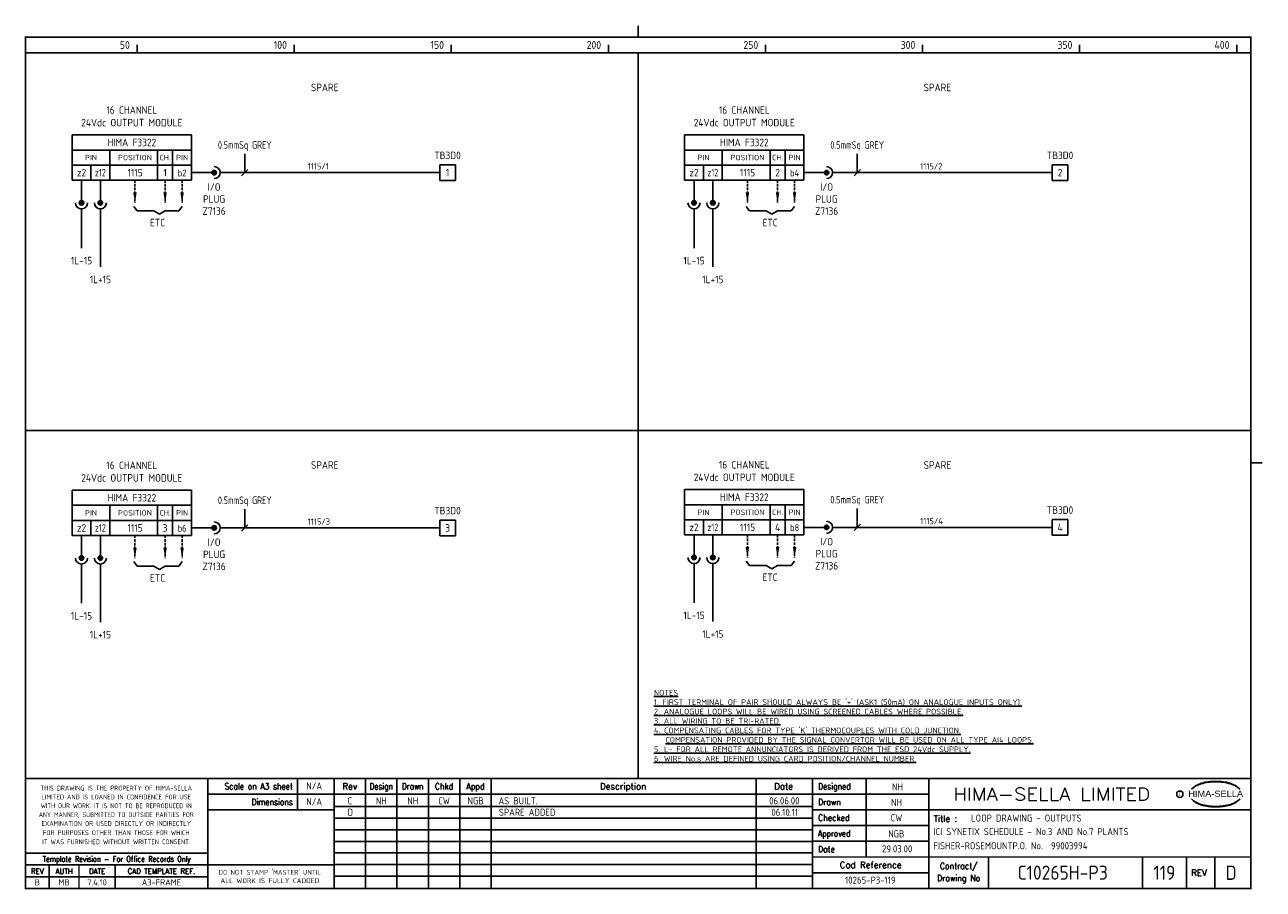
# Model space of a CAD drawing. Extents: x 14 to 408, y 0 to 275.
import ezdxf
from ezdxf.enums import TextEntityAlignment as Align

# ---------------------------------------------------------------- set-up
doc = ezdxf.new("R2010")
doc.units = 0
doc.header["$LTSCALE"] = 0.25
doc.header["$MEASUREMENT"] = 0
doc.linetypes.add('HIDDEN2', pattern=[4.7625, 3.175, -1.5875])
for name, color, linetype in [('00-DRG_FRAME', 12, 'CONTINUOUS'), ('01-DRAW', 7, 'CONTINUOUS'), ('051-TEXT', 2, 'CONTINUOUS'), ('117', 7, 'CONTINUOUS'), ('117-TEXT', 2, 'CONTINUOUS')]:
    doc.layers.add(name, color=color, linetype=linetype)
doc.styles.add('ARIAL', font='arial.ttf', dxfattribs={"height": 2.5})
doc.styles.add('ISO', font='iso.shx')
doc.styles.add('ROMAND', font='ROMAND')

# ---------------------------------------------------------------- blocks, each defined once
blk = doc.blocks.new('A3-REVA')
at = {"layer": '051-TEXT', "style": 'ISO'}
for tag, p in [('DESIGNED', (292.01, 31.7)), ('A', (117.73, 27.28)), ('DES', (127.73, 27.28)), ('DRN', (137.73, 27.28)), ('CHKD', (147.73, 27.28)), ('APPD', (157.73, 27.28)), ('DATE', (256, 27.28)), ('DRAWN', (291.72, 26.77)), ('CHECKED', (291.72, 21.89)), ('APPD', (291.65, 16.79)), ('DATE', (291.92, 11.96))]:
    blk.add_attdef(tag, text='', height=2.25, dxfattribs=at).set_placement(p, align=Align.CENTER)
blk.add_attdef('DESCRIPTION', (165.03, 27.28), '', height=2.25, dxfattribs=at)
blk = doc.blocks.new('A3-REVB')
at = {"layer": '051-TEXT', "style": 'ISO'}
for tag, p in [('A', (124.85, -20.36)), ('DES', (134.85, -20.36)), ('DRN', (144.85, -20.36)), ('CHKD', (154.85, -20.36)), ('APPD', (164.85, -20.36)), ('DATE', (263.12, -20.36))]:
    blk.add_attdef(tag, text='', height=2.25, dxfattribs=at).set_placement(p, align=Align.CENTER)
blk.add_attdef('DESCRIPTION', (172.15, -20.36), '', height=2.25, dxfattribs=at)
blk = doc.blocks.new('A3-TITLE')
at = {"layer": '051-TEXT', "style": 'ISO'}
blk.add_attdef('TITLE_1', (315.46, 21.78), '', height=2.25, dxfattribs=at)
for tag, p in [('DRGNO', (376.96, 3.24)), ('REV.', (398.2, 3.24))]:
    blk.add_attdef(tag, text='', height=4.5, dxfattribs=at).set_placement(p, align=Align.CENTER)
blk = doc.blocks.new('A3-CONTRACT')
at = {"layer": '051-TEXT', "color": 41, "style": 'ISO'}
for tag, height, p in [('SCALE', 2.25, (106.71, 31.82)), ('DIMS', 2.25, (106.71, 26.8)), ('CAD-REF', 2.25, (283.73, 1.84)), ('CONTRACT', 4.5, (344.94, 3.1))]:
    blk.add_attdef(tag, text='', height=height, dxfattribs=at).set_placement(p, align=Align.CENTER)
for tag, p in [('TITLE_2', (303.86, 17.28)), ('TITLE_3', (303.79, 12.78))]:
    blk.add_attdef(tag, p, '', height=2.25, dxfattribs=at)

msp = doc.modelspace()

# ---------------------------------------------------------------- linework, layer by layer
at = {"layer": '00-DRG_FRAME'}
for p, q in [((50, 266.5), (50, 269)), ((100, 266.5), (100, 269)), ((150, 266.5), (150, 269)), ((200, 266.5), (200, 269)), ((250, 266.5), (250, 269)), ((300, 266.5), (300, 269)), ((350, 266.5), (350, 269)), ((400, 266.5), (400, 269)), ((101.01, 35.5), (101.01, 25.5)), ((122.7, 35.5), (122.7, 0.5)), ((132.7, 0.5), (132.7, 35.5)), ((142.7, 0.5), (142.7, 35.5)), ((152.7, 35.5), (152.7, 0.5)), ((162.7, 35.5), (162.7, 0.5)), ((247, 35.5), (247, 0.5)), ((282, 35.5), (282, 10.5)), ((265, 30.5), (302, 30.5)), ((265, 26.59), (112.7, 26.59)), ((302, 25.5), (265, 25.5)), ((265, 22.89), (112.7, 22.89)), ((265, 20.5), (302, 20.5)), ((265, 19.19), (112.7, 19.19)), ((265, 15.49), (112.7, 15.49)), ((302, 15.5), (265, 15.5)), ((265, 11.79), (112.7, 11.79)), ((265, 8.09), (112.7, 8.09)), ((321, 10.5), (321, 0.5)), ((370, 10.5), (370, 0.5)), ((384, 0.5), (384, 10.5)), ((393, 10.5), (393, 0.5)), ((72.5, 4.25), (14.5, 4.25)), ((265, 4.39), (112.7, 4.39)), ((302, 5.5), (265, 5.5))]:
    msp.add_line(p, q, dxfattribs=at)
at = {"layer": '00-DRG_FRAME', "const_width": 0.5}
for points in [[(209.5, 271.5), (209.5, 275.18)], [(209.5, 271.5), (209.5, 275.18)], [(14.5, 266.5), (404.5, 266.5)], [(209.5, 35.5), (209.5, 266.5)], [(14.5, 146.31), (404.5, 146.31)], [(404.5, 136), (408.18, 136)], [(404.5, 35.5), (14.5, 35.5)], [(72.5, 0.5), (72.5, 35.5)], [(112.7, 0.5), (112.7, 35.5)], [(265, 35.5), (265, 0.5)], [(302, 0.5), (302, 35.5)], [(265, 30.5), (72.5, 30.5)], [(112.7, 25.5), (72.5, 25.5)], [(404.5, 25.5), (302, 25.5)], [(14.5, 11.75), (72.5, 11.75)], [(14.5, 8), (72.5, 8)], [(22, 0.5), (22, 8)], [(31.5, 0.5), (31.5, 8)], [(43, 0.5), (43, 8)], [(112.7, 8), (72.5, 8)], [(265, 10.5), (404.5, 10.5)]]:
    msp.add_lwpolyline(points, dxfattribs=at)
msp.add_lwpolyline([(14.5, 0.5), (404.5, 0.5), (404.5, 271.5), (14.5, 271.5)], close=True, dxfattribs=at)
at = {"layer": '00-DRG_FRAME', "color": 3}
msp.add_circle((381.88, 30.5), 1, dxfattribs=at)
for centre, radius, start, end in [((390.6, 26.83), 7.24, 106.0532, 133.5024), ((390.88, 27.01), 7.3, 130.419, 136.057), ((390.11, 28.1), 5.98, 122.244, 131.6154), ((389.75, 28.78), 5.21, 111.8206, 122.8668), ((391.78, 24.7), 9.76, 107.5931, 113.9452), ((393.1, 18.5), 15.94, 89.2698, 106.3911), ((392.1, 23.52), 10.99, 96.0146, 107.3203), ((393.29, 16.31), 18.28, 92.8917, 97.3734), ((393.24, 18.86), 15.73, 89.7805, 93.1738), ((393.36, 18.86), 15.73, 86.8262, 90.2195), ((393.51, 18.5), 15.94, 73.6089, 90.7302), ((393.31, 16.31), 18.28, 82.6266, 87.1083), ((394.51, 23.52), 10.99, 72.6797, 83.9854), ((394.83, 24.7), 9.76, 66.0548, 72.4069), ((396, 26.83), 7.24, 46.4976, 73.9468), ((396.85, 28.78), 5.21, 57.1332, 68.1794), ((396.49, 28.1), 5.98, 48.3846, 57.756), ((395.73, 27.01), 7.3, 43.943, 49.581), ((390.88, 34.04), 7.3, 223.943, 229.581), ((390.6, 34.23), 7.24, 226.4976, 253.9468), ((390.11, 32.96), 5.98, 228.3846, 237.756), ((389.75, 32.28), 5.21, 237.1332, 248.1794), ((396, 34.23), 7.24, 286.0532, 313.5024), ((396.85, 32.28), 5.21, 291.8206, 302.8668), ((396.49, 32.96), 5.98, 302.244, 311.6154), ((395.73, 34.04), 7.3, 310.419, 316.057), ((391.78, 36.36), 9.76, 246.0548, 252.4069), ((393.1, 42.56), 15.94, 253.6089, 270.7302), ((392.1, 37.54), 10.99, 252.6797, 263.9854), ((393.29, 44.75), 18.28, 262.6266, 267.1083), ((393.24, 42.19), 15.73, 266.8262, 270.2195), ((393.51, 42.56), 15.94, 269.2698, 286.3911), ((393.36, 42.19), 15.73, 269.7805, 273.1738), ((393.31, 44.75), 18.28, 272.8917, 277.3734), ((394.51, 37.54), 10.99, 276.0146, 287.3203), ((394.83, 36.36), 9.76, 287.5931, 293.9452)]:
    msp.add_arc(centre, radius, start, end, dxfattribs=at)
at = {"layer": '117'}
for p, q in [((29.32, 240.36), (29.32, 225.96)), ((67.32, 240.36), (29.32, 240.36)), ((67.32, 240.36), (67.32, 225.96)), ((224.26, 240.36), (224.26, 225.96)), ((262.26, 240.36), (224.26, 240.36)), ((262.26, 240.36), (262.26, 225.96)), ((67.32, 235.56), (29.32, 235.56)), ((41.32, 235.56), (41.32, 225.96)), ((56.52, 235.56), (56.52, 225.96)), ((61.32, 235.56), (61.32, 225.96)), ((262.26, 235.56), (224.26, 235.56)), ((236.26, 235.56), (236.26, 225.96)), ((251.46, 235.56), (251.46, 225.96)), ((256.26, 235.56), (256.26, 225.96)), ((67.32, 230.76), (29.32, 230.76)), ((35.32, 230.76), (35.32, 225.96)), ((146.32, 230.86), (146.32, 225.86)), ((151.32, 230.86), (146.32, 230.86)), ((151.32, 225.86), (151.32, 230.86)), ((262.26, 230.76), (224.26, 230.76)), ((230.26, 230.76), (230.26, 225.96)), ((341.26, 230.86), (341.26, 225.86)), ((346.26, 230.86), (341.26, 230.86)), ((346.26, 225.86), (346.26, 230.86)), ((67.32, 225.96), (29.32, 225.96)), ((32.32, 225.96), (32.32, 218.76)), ((38.32, 225.96), (38.32, 218.76)), ((67.32, 228.36), (74.52, 228.36)), ((76.44, 228.36), (146.32, 228.36)), ((151.32, 225.86), (146.32, 225.86)), ((262.26, 225.96), (224.26, 225.96)), ((227.26, 225.96), (227.26, 218.76)), ((233.26, 225.96), (233.26, 218.76)), ((262.26, 228.36), (269.46, 228.36)), ((271.38, 228.36), (341.26, 228.36)), ((346.26, 225.86), (341.26, 225.86)), ((32.32, 216.84), (32.32, 204.36)), ((38.32, 216.84), (38.32, 198.36)), ((48.92, 217.62), (50, 216.18)), ((64.32, 217.62), (63.24, 216.18)), ((227.26, 216.84), (227.26, 204.36)), ((233.26, 216.84), (233.26, 198.36)), ((243.86, 217.62), (244.94, 216.18)), ((259.26, 217.62), (258.18, 216.18)), ((50, 216.18), (55.32, 216.18)), ((55.32, 216.18), (57.12, 215.1)), ((58.92, 216.18), (57.12, 215.1)), ((63.24, 216.18), (58.92, 216.18)), ((244.94, 216.18), (250.26, 216.18)), ((250.26, 216.18), (252.06, 215.1)), ((253.86, 216.18), (252.06, 215.1)), ((258.18, 216.18), (253.86, 216.18)), ((67.32, 127.27), (29.32, 127.27)), ((29.32, 127.27), (29.32, 112.87)), ((67.32, 127.27), (67.32, 112.87)), ((262.26, 127.45), (224.26, 127.45)), ((224.26, 127.45), (224.26, 113.05)), ((262.26, 127.45), (262.26, 113.05)), ((67.32, 122.47), (29.32, 122.47)), ((41.32, 122.47), (41.32, 112.87)), ((56.52, 122.47), (56.52, 112.87)), ((61.32, 122.47), (61.32, 112.87)), ((262.26, 122.65), (224.26, 122.65)), ((236.26, 122.65), (236.26, 113.05)), ((251.46, 122.65), (251.46, 113.05)), ((256.26, 122.65), (256.26, 113.05)), ((67.32, 117.67), (29.32, 117.67)), ((35.32, 117.67), (35.32, 112.87)), ((67.32, 115.27), (74.52, 115.27)), ((76.44, 115.27), (146.32, 115.27)), ((146.32, 117.77), (146.32, 112.77)), ((151.32, 117.77), (146.32, 117.77)), ((151.32, 112.77), (151.32, 117.77)), ((262.26, 117.85), (224.26, 117.85)), ((230.26, 117.85), (230.26, 113.05)), ((262.26, 115.45), (269.46, 115.45)), ((271.38, 115.45), (341.26, 115.45)), ((346.26, 117.95), (341.26, 117.95)), ((341.26, 117.95), (341.26, 112.95)), ((346.26, 112.95), (346.26, 117.95)), ((67.32, 112.87), (29.32, 112.87)), ((32.32, 112.87), (32.32, 105.67)), ((38.32, 112.87), (38.32, 105.67)), ((151.32, 112.77), (146.32, 112.77)), ((262.26, 113.05), (224.26, 113.05)), ((227.26, 113.05), (227.26, 105.85)), ((233.26, 113.05), (233.26, 105.85)), ((346.26, 112.95), (341.26, 112.95)), ((32.32, 103.75), (32.32, 91.27)), ((38.32, 103.75), (38.32, 85.27)), ((48.92, 104.53), (50, 103.09)), ((50, 103.09), (55.32, 103.09)), ((55.32, 103.09), (57.12, 102.01)), ((58.92, 103.09), (57.12, 102.01)), ((63.24, 103.09), (58.92, 103.09)), ((64.32, 104.53), (63.24, 103.09)), ((227.26, 103.93), (227.26, 91.45)), ((233.26, 103.93), (233.26, 85.45)), ((243.86, 104.71), (244.94, 103.27)), ((244.94, 103.27), (250.26, 103.27)), ((250.26, 103.27), (252.06, 102.19)), ((253.86, 103.27), (252.06, 102.19)), ((258.18, 103.27), (253.86, 103.27)), ((259.26, 104.71), (258.18, 103.27))]:
    msp.add_line(p, q, dxfattribs=at)
at = {"layer": '117', "color": 3}
for p, q in [((84.27, 228.36), (84.27, 234.36)), ((279.21, 228.36), (279.21, 234.36)), ((83.27, 227.36), (85.27, 229.36)), ((278.21, 227.36), (280.21, 229.36)), ((84.27, 115.27), (84.27, 121.27)), ((279.21, 115.45), (279.21, 121.45)), ((83.27, 114.27), (85.27, 116.27)), ((278.21, 114.45), (280.21, 116.45))]:
    msp.add_line(p, q, dxfattribs=at)
at = {"layer": '117', "linetype": 'HIDDEN2'}
for p, q in [((49.32, 225.96), (49.32, 218.76)), ((58.92, 225.96), (58.92, 218.76)), ((64.32, 225.96), (64.32, 218.76)), ((244.26, 225.96), (244.26, 218.76)), ((253.86, 225.96), (253.86, 218.76)), ((259.26, 225.96), (259.26, 218.76)), ((49.32, 112.87), (49.32, 105.67)), ((58.92, 112.87), (58.92, 105.67)), ((64.32, 112.87), (64.32, 105.67)), ((244.26, 113.05), (244.26, 105.85)), ((253.86, 113.05), (253.86, 105.85)), ((259.26, 113.05), (259.26, 105.85))]:
    msp.add_line(p, q, dxfattribs=at)
at = {"layer": '117'}
for centre, radius in [((74.52, 228.36), 0.72), ((74.52, 228.36), 0.624), ((74.52, 228.36), 0.528), ((74.52, 228.36), 0.432), ((74.52, 228.36), 0.336), ((269.46, 228.36), 0.72), ((269.46, 228.36), 0.624), ((269.46, 228.36), 0.528), ((269.46, 228.36), 0.432), ((269.46, 228.36), 0.336), ((74.52, 228.36), 0.24), ((74.52, 228.36), 0.144), ((74.52, 228.36), 0.048), ((269.46, 228.36), 0.24), ((269.46, 228.36), 0.144), ((269.46, 228.36), 0.048), ((32.32, 218.76), 0.72), ((32.32, 218.76), 0.624), ((32.32, 218.76), 0.528), ((32.32, 218.76), 0.432), ((32.32, 218.76), 0.336), ((32.32, 218.76), 0.24), ((32.32, 218.76), 0.144), ((32.32, 218.76), 0.048), ((38.32, 218.76), 0.72), ((38.32, 218.76), 0.624), ((38.32, 218.76), 0.528), ((38.32, 218.76), 0.432), ((38.32, 218.76), 0.336), ((38.32, 218.76), 0.24), ((38.32, 218.76), 0.144), ((38.32, 218.76), 0.048), ((227.26, 218.76), 0.72), ((227.26, 218.76), 0.624), ((227.26, 218.76), 0.528), ((227.26, 218.76), 0.432), ((227.26, 218.76), 0.336), ((227.26, 218.76), 0.24), ((227.26, 218.76), 0.144), ((227.26, 218.76), 0.048), ((233.26, 218.76), 0.72), ((233.26, 218.76), 0.624), ((233.26, 218.76), 0.528), ((233.26, 218.76), 0.432), ((233.26, 218.76), 0.336), ((233.26, 218.76), 0.24), ((233.26, 218.76), 0.144), ((233.26, 218.76), 0.048), ((74.52, 115.27), 0.72), ((74.52, 115.27), 0.624), ((74.52, 115.27), 0.528), ((74.52, 115.27), 0.432), ((74.52, 115.27), 0.336), ((74.52, 115.27), 0.24), ((74.52, 115.27), 0.144), ((74.52, 115.27), 0.048), ((269.46, 115.45), 0.72), ((269.46, 115.45), 0.624), ((269.46, 115.45), 0.528), ((269.46, 115.45), 0.432), ((269.46, 115.45), 0.336), ((269.46, 115.45), 0.24), ((269.46, 115.45), 0.144), ((269.46, 115.45), 0.048), ((227.26, 105.85), 0.72), ((227.26, 105.85), 0.624), ((233.26, 105.85), 0.72), ((233.26, 105.85), 0.624), ((32.32, 105.67), 0.72), ((32.32, 105.67), 0.624), ((32.32, 105.67), 0.528), ((32.32, 105.67), 0.432), ((32.32, 105.67), 0.336), ((32.32, 105.67), 0.24), ((32.32, 105.67), 0.144), ((32.32, 105.67), 0.048), ((38.32, 105.67), 0.72), ((38.32, 105.67), 0.624), ((38.32, 105.67), 0.528), ((38.32, 105.67), 0.432), ((38.32, 105.67), 0.336), ((38.32, 105.67), 0.24), ((38.32, 105.67), 0.144), ((38.32, 105.67), 0.048), ((227.26, 105.85), 0.528), ((227.26, 105.85), 0.432), ((227.26, 105.85), 0.336), ((227.26, 105.85), 0.24), ((227.26, 105.85), 0.144), ((227.26, 105.85), 0.048), ((233.26, 105.85), 0.528), ((233.26, 105.85), 0.432), ((233.26, 105.85), 0.336), ((233.26, 105.85), 0.24), ((233.26, 105.85), 0.144), ((233.26, 105.85), 0.048)]:
    msp.add_circle(centre, radius, dxfattribs=at)
for centre, start, end in [((74.52, 228.36), 270, 90), ((269.46, 228.36), 270, 90), ((32.32, 218.76), 180, 0), ((38.32, 218.76), 180, 0), ((227.26, 218.76), 180, 0), ((233.26, 218.76), 180, 0), ((74.52, 115.27), 270, 90), ((269.46, 115.45), 270, 90), ((32.32, 105.67), 180, 0), ((38.32, 105.67), 180, 0), ((227.26, 105.85), 180, 0), ((233.26, 105.85), 180, 0)]:
    msp.add_arc(centre, 1.92, start, end, dxfattribs=at)
for points in [[(49.88, 222.12), (48.76, 222.12), (49.32, 218.76)], [(59.48, 222.12), (58.36, 222.12), (58.92, 218.76)], [(64.88, 222.12), (63.76, 222.12), (64.32, 218.76)], [(244.82, 222.12), (243.7, 222.12), (244.26, 218.76)], [(254.42, 222.12), (253.3, 222.12), (253.86, 218.76)], [(259.82, 222.12), (258.7, 222.12), (259.26, 218.76)], [(49.88, 109.03), (48.76, 109.03), (49.32, 105.67)], [(59.48, 109.03), (58.36, 109.03), (58.92, 105.67)], [(64.88, 109.03), (63.76, 109.03), (64.32, 105.67)], [(244.82, 109.21), (243.7, 109.21), (244.26, 105.85)], [(254.42, 109.21), (253.3, 109.21), (253.86, 105.85)], [(259.82, 109.21), (258.7, 109.21), (259.26, 105.85)]]:
    msp.add_solid(points, dxfattribs=at)

# ---------------------------------------------------------------- block references
at = {"layer": '00-DRG_FRAME'}
for name, p, values in [('A3-CONTRACT', (-0.35, 0.19), {'TITLE_2': 'ICI SYNETIX SCHEDULE - No.3 AND No.7 PLANTS', 'TITLE_3': 'FISHER-ROSEMOUNTP.O. No.  99003994', 'CAD-REF': '10265-P3-119', 'CONTRACT': 'C10265H-P3', 'SCALE': 'N/A', 'DIMS': 'N/A'}), ('A3-REVB', (-7, 43.98), {'A': 'D', 'DESCRIPTION': 'SPARE ADDED', 'DATE': '06.10.11'}), ('A3-TITLE', (0, 0), {'TITLE_1': 'LOOP DRAWING - OUTPUTS', 'DRGNO': '119', 'REV.': 'D'})]:
    msp.add_blockref(name, p, dxfattribs=at).add_auto_attribs(values)
ref = msp.add_blockref('A3-REVA', (0, 0), dxfattribs=at)
ref.add_attrib('A', 'C', dxfattribs={"layer": '051-TEXT', "height": 2.25, "style": 'ISO'}).set_placement((117.73, 27.28), align=Align.CENTER)
ref.add_attrib('DES', 'NH', dxfattribs={"layer": '051-TEXT', "height": 2.25, "style": 'ISO'}).set_placement((127.73, 27.28), align=Align.CENTER)
ref.add_attrib('DRN', 'NH', dxfattribs={"layer": '051-TEXT', "height": 2.25, "style": 'ISO'}).set_placement((137.73, 27.28), align=Align.CENTER)
ref.add_attrib('CHKD', 'CW', dxfattribs={"layer": '051-TEXT', "height": 2.25, "style": 'ISO'}).set_placement((147.73, 27.28), align=Align.CENTER)
ref.add_attrib('APPD', 'NGB', dxfattribs={"layer": '051-TEXT', "height": 2.25, "style": 'ISO'}).set_placement((157.73, 27.28), align=Align.CENTER)
ref.add_attrib('DESCRIPTION', 'AS BUILT.', (165.03, 27.28), dxfattribs={"layer": '051-TEXT', "height": 2.25, "style": 'ISO'})
ref.add_attrib('DATE', '06.06.00', dxfattribs={"layer": '051-TEXT', "height": 2.25, "style": 'ISO'}).set_placement((256, 27.28), align=Align.CENTER)
ref.add_attrib('DESIGNED', 'NH', dxfattribs={"layer": '051-TEXT', "height": 2.25, "style": 'ISO'}).set_placement((292.01, 31.7), align=Align.CENTER)
ref.add_attrib('DRAWN', 'NH', dxfattribs={"layer": '051-TEXT', "height": 2.25, "style": 'ISO'}).set_placement((291.72, 26.77), align=Align.CENTER)
ref.add_attrib('CHECKED', 'CW', dxfattribs={"layer": '051-TEXT', "height": 2.25, "style": 'ISO'}).set_placement((291.72, 21.89), align=Align.CENTER)
ref.add_attrib('APPD', 'NGB', dxfattribs={"layer": '051-TEXT', "height": 2.25, "style": 'ISO'}).set_placement((291.65, 16.79), align=Align.CENTER)
ref.add_attrib('DATE', '29.03.00', dxfattribs={"layer": '051-TEXT', "height": 2.25, "style": 'ISO'}).set_placement((291.92, 11.96), align=Align.CENTER)

# ---------------------------------------------------------------- texts
at = {"layer": '00-DRG_FRAME', "style": 'ISO'}
for s, p in [('50', (47.69, 267.75)), ('100', (97.69, 267.75)), ('150', (147.69, 267.75)), ('200', (197.69, 267.75)), ('250', (247.69, 267.75)), ('300', (297.69, 267.75)), ('350', (347.69, 267.75)), ('400', (397.69, 267.75))]:
    msp.add_text(s, height=2.5, dxfattribs=at).set_placement(p, align=Align.RIGHT)
at = {"layer": '00-DRG_FRAME', "color": 3, "style": 'ISO'}
for s, width, p in [('THIS DRAWING IS THE PROPERTY OF HIMA-SELLA', 0.9, (43.36, 32.44)), ("DO NOT STAMP 'MASTER' UNTIL", 0.95, (92.25, 5.79))]:
    msp.add_text(s, height=1.53, dxfattribs=dict(at, width=width)).set_placement(p, align=Align.MIDDLE)
at = {"layer": '00-DRG_FRAME', "color": 4, "style": 'ROMAND', "width": 0.87}
for s, p in [('Scale on A3 sheet', (99.54, 32)), ('Dimensions', (99.54, 27.01))]:
    msp.add_text(s, height=2, dxfattribs=at).set_placement(p, align=Align.RIGHT)
at = {"layer": '00-DRG_FRAME', "color": 4, "style": 'ROMAND'}
for s, p in [('Rev', (117.7, 32)), ('Description', (204.69, 32)), ('Date', (255.79, 32))]:
    msp.add_text(s, height=2, dxfattribs=at).set_placement(p, align=Align.CENTER)
for s, width, p in [('Design', 0.85, (127.7, 32)), ('Drawn', 0.85, (137.7, 32)), ('Chkd', 0.9, (147.7, 32)), ('Appd', 0.9, (157.7, 32))]:
    msp.add_text(s, height=2, dxfattribs=dict(at, width=width)).set_placement(p, align=Align.CENTER)
for s, width, p in [('Designed', 0.87, (266.75, 32)), ('Drawn', 0.9, (266.75, 27)), ('Checked', 0.9, (266.75, 22)), ('Approved', 0.85, (266.75, 17)), ('Date', 0.9, (266.75, 12))]:
    msp.add_text(s, height=2, dxfattribs=dict(at, width=width)).set_placement(p)
at = {"layer": '00-DRG_FRAME', "style": 'ROMAND', "width": 1.15}
msp.add_text('HIMA-SELLA LIMITED', height=4, dxfattribs=at).set_placement((341.1, 30.5), align=Align.MIDDLE)
at = {"layer": '00-DRG_FRAME', "style": 'ARIAL', "width": 1.05}
msp.add_text('HIMA-SELLA', height=2, dxfattribs=at).set_placement((393.3, 29.63), align=Align.CENTER)
at = {"layer": '00-DRG_FRAME', "color": 3, "style": 'ISO'}
for s, width, p in [('LIMITED AND IS LOANED IN CONFIDENCE FOR USE', 0.9, (43.36, 29.62)), ('WITH OUR WORK. IT IS NOT TO BE REPRODUCED IN', 0.87, (43.36, 26.81)), ('ANY MANNER, SUBMITTED TO OUTSIDE PARTIES FOR', 0.87, (43.36, 23.99)), ('EXAMINATION OR USED DIRECTLY OR INDIRECTLY', 0.9, (43.36, 21.18)), ('IT WAS FURNISHED WITHOUT WRITTEN CONSENT.', 0.9, (43.36, 15.35)), ('FOR PURPOSES OTHER THAN THOSE FOR WHICH', 0.9, (43.36, 18.27))]:
    msp.add_text(s, height=1.53, dxfattribs=dict(at, width=width)).set_placement(p, align=Align.MIDDLE_CENTER)
at = {"layer": '00-DRG_FRAME', "color": 3, "style": 'ISO', "width": 0.9}
msp.add_text('C', height=1, dxfattribs=at).set_placement((381.84, 30), align=Align.CENTER)
at = {"layer": '00-DRG_FRAME', "color": 4, "style": 'ROMAND'}
msp.add_text('Title :', height=2, dxfattribs=at).set_placement((303.5, 21.75))
for s, height, width, p in [('Template Revision - For Office Records Only', 1.8, 0.85, (43.5, 9.62)), ('Contract/', 2, 0.9, (311.5, 7.5)), ('REV', 1.8, 0.9, (18.25, 6)), ('AUTH', 1.8, 0.9, (26.75, 6)), ('DATE', 1.8, 0.9, (37.25, 6)), ('CAD TEMPLATE REF.', 1.8, 0.9, (57.75, 6)), ('Drawing No', 2, 0.9, (311.5, 3.5))]:
    msp.add_text(s, height=height, dxfattribs=dict(at, width=width)).set_placement(p, align=Align.MIDDLE)
for s, p in [('Cad Reference', (283.5, 8)), ('REV', (388, 5.5))]:
    msp.add_text(s, height=2, dxfattribs=at).set_placement(p, align=Align.MIDDLE)
at = {"layer": '00-DRG_FRAME', "color": 41, "style": 'ISO'}
for s, p in [('B', (18.25, 1.45)), ('MB', (26.75, 1.45)), ('7.4.10', (37.25, 1.45)), ('A3-FRAME', (57.75, 1.45))]:
    msp.add_text(s, height=2, dxfattribs=at).set_placement(p, align=Align.CENTER)
at = {"layer": '00-DRG_FRAME', "color": 3, "style": 'ISO'}
msp.add_text('ALL WORK IS FULLY CADDED', height=1.53, dxfattribs=at).set_placement((92.25, 2.98), align=Align.MIDDLE_CENTER)
at = {"layer": '01-DRAW', "insert": (214.51, 63.71), "char_height": 1.8, "width": 133.83, "attachment_point": 1, "style": 'ISO'}
msp.add_mtext("{\\Fiso.shx;\\LNOTES\\P1. FIRST TERMINAL OF PAIR SHOULD ALWAYS BE '+' (ASK1 (50mA) ON ANALOGUE INPUTS ONLY).\\P2. ANALOGUE LOOPS WILL BE WIRED USING SCREENED CABLES WHERE POSSIBLE.\\P3. ALL WIRING TO BE TRI-RATED.\\P4. COMPENSATING CABLES FOR TYPE 'K' THERMOCOUPLES WITH COLD JUNCTION.\\P   COMPENSATION PROVIDED BY THE SIGNAL CONVERTOR WILL BE USED ON ALL TYPE AI4 LOOPS.\\P5. L- FOR ALL REMOTE ANNUNCIATORS IS DERIVED FROM THE ESD 24Vdc SUPPLY.\\P6. WIRE No.s ARE DEFINED USING CARD POSITION/CHANNEL NUMBER.}", dxfattribs=at)
at = {"layer": '117-TEXT', "style": 'ISO'}
for s, height, p in [('SPARE', 2.4, (109.72, 254.27)), ('SPARE', 2.4, (304.72, 254.27)), ('16 CHANNEL', 2.4, (48.32, 247.08)), ('16 CHANNEL', 2.4, (243.26, 247.08)), ('24Vdc OUTPUT MODULE', 2.4, (48.32, 243.08)), ('24Vdc OUTPUT MODULE', 2.4, (243.26, 243.08)), ('HIMA F3322', 2.4, (48.32, 236.76)), ('HIMA F3322', 2.4, (243.26, 236.76)), ('PIN', 1.728, (35.32, 232.3)), ('POSITION', 1.728, (49.32, 232.3)), ('CH.', 1.728, (58.92, 232.3)), ('PIN', 1.73, (64.32, 232.3)), ('PIN', 1.728, (230.26, 232.3)), ('POSITION', 1.728, (244.26, 232.3)), ('CH.', 1.728, (253.86, 232.3)), ('PIN', 1.73, (259.26, 232.3)), ('z2', 2.4, (32.32, 227.16)), ('1115', 2.4, (49.37, 227.16)), ('1', 2.4, (58.92, 227.16)), ('b2', 2.2, (64.32, 227.16)), ('z2', 2.4, (227.26, 227.16)), ('1115', 2.4, (244.32, 227.16)), ('2', 2.4, (253.86, 227.16)), ('b4', 2.2, (259.26, 227.16)), ('I/O', 2.4, (74.52, 222.6)), ('I/O', 2.4, (269.46, 222.6)), ('PLUG', 2.4, (74.52, 218.76)), ('PLUG', 2.4, (269.46, 218.76)), ('Z7136', 2.4, (74.52, 214.92)), ('Z7136', 2.4, (269.46, 214.92)), ('ETC', 2.4, (56.52, 211.26)), ('ETC', 2.4, (251.46, 211.26)), ('16 CHANNEL', 2.4, (48.32, 133.99)), ('SPARE', 2.4, (109.72, 134.08)), ('16 CHANNEL', 2.4, (243.26, 134.17)), ('SPARE', 2.4, (304.72, 134.08)), ('24Vdc OUTPUT MODULE', 2.4, (48.32, 129.99)), ('24Vdc OUTPUT MODULE', 2.4, (243.26, 130.17)), ('HIMA F3322', 2.4, (243.26, 123.85)), ('HIMA F3322', 2.4, (48.32, 123.67)), ('PIN', 1.728, (35.32, 119.2)), ('POSITION', 1.728, (49.32, 119.2)), ('CH.', 1.728, (58.92, 119.2)), ('PIN', 1.73, (64.32, 119.21)), ('PIN', 1.728, (230.26, 119.38)), ('POSITION', 1.728, (244.26, 119.38)), ('CH.', 1.728, (253.86, 119.38)), ('PIN', 1.73, (259.26, 119.39)), ('z2', 2.4, (32.32, 114.07)), ('1115', 2.4, (49.37, 114.07)), ('3', 2.4, (58.92, 114.07)), ('b6', 2.2, (64.32, 114.07)), ('z2', 2.4, (227.26, 114.25)), ('1115', 2.4, (244.32, 114.25)), ('4', 2.4, (253.86, 114.25)), ('b8', 2.2, (259.26, 114.25)), ('I/O', 2.4, (74.52, 109.51)), ('I/O', 2.4, (269.46, 109.69)), ('PLUG', 2.4, (74.52, 105.67)), ('PLUG', 2.4, (269.46, 105.85)), ('Z7136', 2.4, (74.52, 101.83)), ('Z7136', 2.4, (269.46, 102.01)), ('ETC', 2.4, (56.52, 98.17)), ('ETC', 2.4, (251.46, 98.35))]:
    msp.add_text(s, height=height, dxfattribs=at).set_placement(p, align=Align.CENTER)
for s, width, p in [('0.5mmSq GREY', 0.85, (84.27, 235.97)), ('0.5mmSq GREY', 0.85, (279.21, 235.97)), ('z12', 0.8, (38.32, 227.16)), ('z12', 0.8, (233.26, 227.16)), ('0.5mmSq GREY', 0.85, (84.27, 122.88)), ('0.5mmSq GREY', 0.85, (279.21, 123.06)), ('z12', 0.8, (38.32, 114.07)), ('z12', 0.8, (233.26, 114.25))]:
    msp.add_text(s, height=2.4, dxfattribs=dict(at, width=width)).set_placement(p, align=Align.CENTER)
for s, p in [('TB3D0', (148.82, 233.86)), ('TB3D0', (343.76, 233.86)), ('1', (148.82, 228.36)), ('2', (343.76, 228.36)), ('1L-15', (32.32, 200.36)), ('1L-15', (227.26, 200.36)), ('1L+15', (38.32, 194.36)), ('1L+15', (233.26, 194.36)), ('TB3D0', (148.82, 120.77)), ('TB3D0', (343.76, 120.95)), ('3', (148.82, 115.27)), ('4', (343.76, 115.45)), ('1L-15', (32.32, 87.27)), ('1L-15', (227.26, 87.45)), ('1L+15', (38.32, 81.27)), ('1L+15', (233.26, 81.45))]:
    msp.add_text(s, height=2.4, dxfattribs=at).set_placement(p, align=Align.MIDDLE)
at = {"layer": '117-TEXT', "color": 3, "style": 'ISO'}
for s, p in [('1115/1', (104.32, 230.36)), ('1115/2', (299.26, 230.36)), ('1115/3', (104.32, 117.27)), ('1115/4', (299.26, 117.45))]:
    msp.add_text(s, height=2, dxfattribs=at).set_placement(p, align=Align.MIDDLE_LEFT)

doc.saveas('drawing.dxf')
